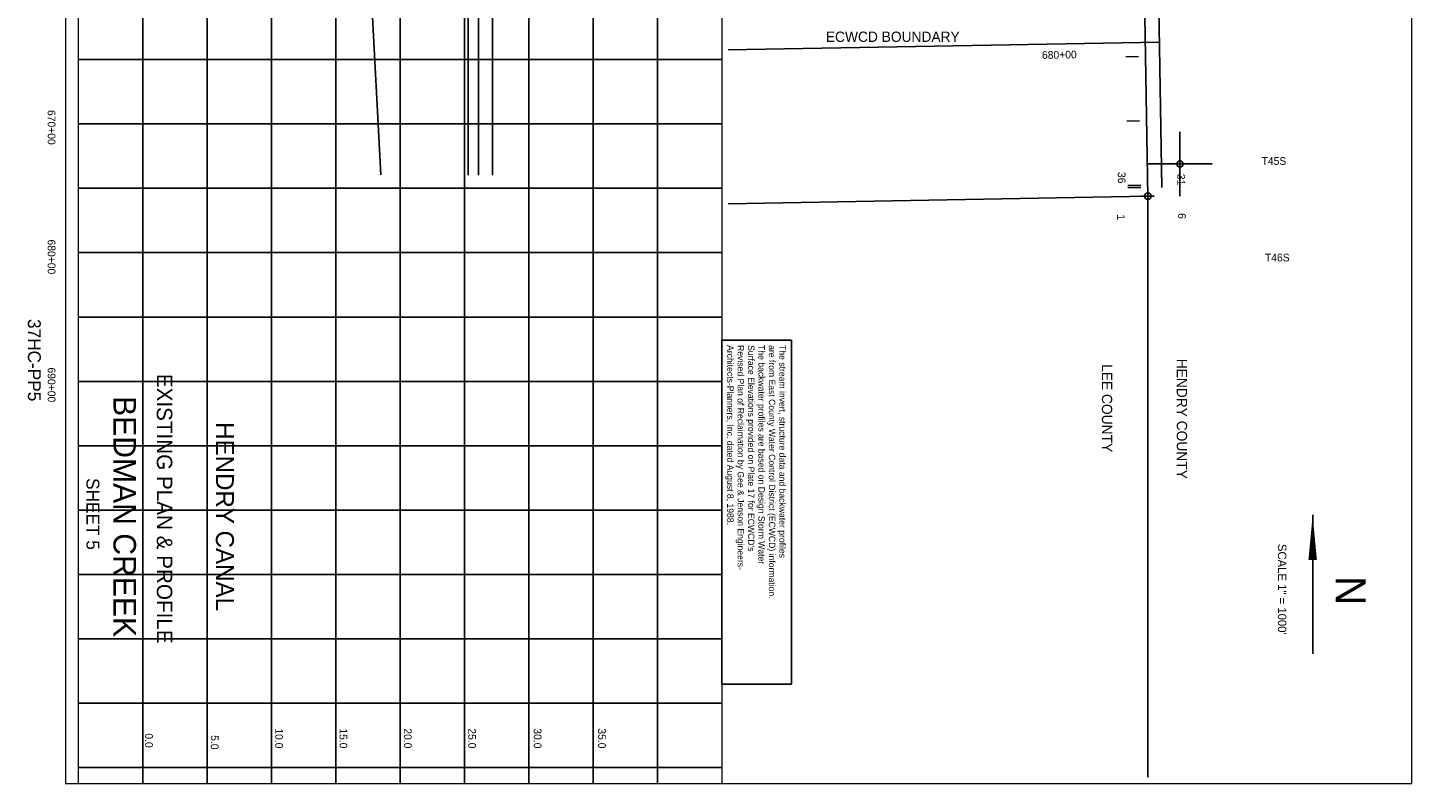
# Model space of a CAD drawing. Extents: x 306730 to 317490, y 788145 to 804155.
# Tile 1 of 2: x 306730 to 317490, y 788145 to 794022. Entities that reach past the tile are written whole.
import ezdxf
from ezdxf.enums import TextEntityAlignment as Align

# ---------------------------------------------------------------- set-up
doc = ezdxf.new("R2010")
doc.units = 0
doc.header["$LTSCALE"] = 800
doc.header["$PDMODE"] = 34
doc.header["$PDSIZE"] = 50
doc.linetypes.add('DASHED', pattern=[0])
doc.linetypes.add('PHANTOM', pattern=[0])
doc.layers.get('0').update_dxf_attribs({"linetype": 'CONTINUOUS'})
for name, color, linetype in [('100YRWSEL', 15, 'CONTINUOUS'), ('10YRWSEL', 15, 'CONTINUOUS'), ('25YRWSEL', 15, 'CONTINUOUS'), ('BORDER', 1, 'CONTINUOUS'), ('COUNTY', 11, 'PHANTOM'), ('ECWCD', 10, 'CONTINUOUS'), ('EG', 7, 'CONTINUOUS'), ('EXISTING', 7, 'CONTINUOUS'), ('GRID', 2, 'CONTINUOUS'), ('SEC', 2, 'CONTINUOUS'), ('STATIONS', 7, 'CONTINUOUS'), ('TEXT', 7, 'CONTINUOUS'), ('WSHEDS', 3, 'CONTINUOUS')]:
    doc.layers.add(name, color=color, linetype=linetype)

# ---------------------------------------------------------------- blocks, each defined once
blk = doc.blocks.new('TICK')
at = {"color": 0}
for points in [[(500, 0), (500, 1000)], [(0, 500), (1000, 500)]]:
    blk.add_lwpolyline(points, dxfattribs=at)
blk.add_point((500, 500), dxfattribs=at)
blk = doc.blocks.new('TNOTE')
at = {"layer": 'TEXT', "color": 0}
blk.add_lwpolyline([(0, 0), (0, 540), (2670, 540), (2670, 0)], close=True, dxfattribs=at)
for s, p in [('The stream invert, structure data and backwater profiles', (37, 446)), ('The backwater profiles are based on Design Storm Water ', (37, 284)), ('are from East County Water Control District (ECWCD) information.', (37, 365)), ("Surface Elevations provided on Plate 17 for ECWCD's", (37, 203)), ('Revised Plan of Reclaimation by Gee & Jenson Engineers-', (37, 122)), ('Architects-Planners, Inc. dated August 8, 1988.', (37, 41))]:
    blk.add_text(s, height=50, dxfattribs=at).set_placement(p)

msp = doc.modelspace()

# ---------------------------------------------------------------- linework, layer by layer
at = {"layer": '100YRWSEL', "color": 0}
msp.add_lwpolyline([(310320, 802275), (310323, 801778), (310343, 795728), (310343, 792878)], dxfattribs=at)
at = {"layer": '10YRWSEL', "color": 0}
msp.add_lwpolyline([(310131, 802275), (310133, 801778), (310153, 795728), (310153, 792878)], dxfattribs=at)
at = {"layer": '25YRWSEL', "color": 0}
msp.add_lwpolyline([(310211, 802275), (310213, 801778), (310233, 795728), (310233, 792878)], dxfattribs=at)
at = {"layer": 'BORDER', "color": 0, "const_width": 10}
msp.add_lwpolyline([(307025, 804150), (307025, 788150), (317485, 788150), (317485, 804150)], close=True, dxfattribs=at)
for points in [[(307125, 804150), (307125, 788150)], [(312125, 804150), (312125, 788150)]]:
    msp.add_lwpolyline(points, dxfattribs=at)
at = {"layer": 'COUNTY', "color": 0}
msp.add_lwpolyline([(315283, 804100), (315347, 797993), (315435, 792714), (315435, 788200)], dxfattribs=at)
at = {"layer": 'ECWCD', "color": 0}
msp.add_line((315525, 793911), (312175, 793851), dxfattribs=at)
at = {"layer": 'EG', "color": 0, "linetype": 'DASHED'}
msp.add_lwpolyline([(309363, 802275), (309363, 801780), (309325, 795730), (309475, 792880)], dxfattribs=at)
at = {"layer": 'GRID', "color": 0}
for points in [[(307625, 804150), (307625, 788150)], [(308125, 804150), (308125, 788150)], [(308625, 804150), (308625, 788150)], [(309125, 804150), (309125, 788150)], [(309625, 804150), (309625, 788150)], [(310125, 804150), (310125, 788150)], [(310625, 804150), (310625, 788150)], [(311125, 804150), (311125, 788150)], [(311625, 804150), (311625, 788150)], [(307125, 793775), (312125, 793775)], [(307125, 793275), (312125, 793275)], [(307125, 792775), (312125, 792775)], [(307125, 792275), (312125, 792275)], [(307125, 791775), (312125, 791775)], [(307125, 791275), (312125, 791275)], [(307125, 790775), (312125, 790775)], [(307125, 790275), (312125, 790275)], [(307125, 789775), (312125, 789775)], [(307125, 789275), (312125, 789275)], [(307125, 788775), (312125, 788775)], [(307125, 788275), (312125, 788275)]]:
    msp.add_lwpolyline(points, dxfattribs=at)
at = {"layer": 'SEC', "color": 0}
msp.add_point((315435, 792714), dxfattribs=at)
at = {"layer": 'STATIONS', "color": 0}
for p, q in [((315363, 793799), (315263, 793797)), ((315371, 793299), (315271, 793297)), ((315380, 792799), (315280, 792797)), ((315380, 792782), (315280, 792781))]:
    msp.add_line(p, q, dxfattribs=at)
at = {"layer": 'TEXT', "color": 0}
msp.add_line((316716, 790239), (316716, 789160), dxfattribs=at)
msp.add_lwpolyline([(316716, 790239, 0, 65.7, 0), (316716, 789887, 65.7, 65.7, 0)], format="xyseb", dxfattribs=at)
at = {"layer": 'WSHEDS', "color": 0}
for points in [[(315544, 792781), (315354, 804100)], [(312175, 792655), (315435, 792714)]]:
    msp.add_lwpolyline(points, dxfattribs=at)

# ---------------------------------------------------------------- block references
at = {"color": 0, "xscale": 0.5, "yscale": 0.5, "zscale": 0.5}
msp.add_blockref('TICK', (315435, 792714), dxfattribs=at)
at = {"layer": 'ECWCD', "color": 0, "rotation": 270}
msp.add_blockref('TNOTE', (312125, 791594), dxfattribs=at)

# ---------------------------------------------------------------- texts
at = {"layer": 'ECWCD', "color": 0}
msp.add_text('ECWCD BOUNDARY', height=80, dxfattribs=at).set_placement((312933, 793912))
at = {"layer": 'EXISTING', "color": 0}
for s, height, p in [('37HC-PP5', 100, (306732, 791440)), ('EXISTING PLAN & PROFILE', 120, (307734, 790286))]:
    msp.add_text(s, height=height, rotation=270, dxfattribs=at).set_placement(p, align=Align.CENTER)
at = {"layer": 'STATIONS', "color": 0}
msp.add_text('680+00', height=60, rotation=0.961, dxfattribs=at).set_placement((314748, 793782), align=Align.CENTER)
at = {"layer": 'TEXT', "color": 0}
for s, height, p in [('670+00', 60, (306886, 793248)), ('680+00', 60, (306886, 792242)), ('690+00', 60, (306886, 791248)), ('BEDMAN CREEK', 175, (307397, 790225)), ('HENDRY CANAL', 140, (308193, 790225)), ('SHEET 5', 100, (307187, 790245)), ('SCALE 1" = 1000\'', 65.73, (316446, 789660)), ('N', 235, (316894, 789649))]:
    msp.add_text(s, height=height, rotation=270, dxfattribs=at).set_placement(p, align=Align.CENTER)
for s, p in [('T45S', (316319, 792957)), ('T46S', (316345, 792207))]:
    msp.add_text(s, height=60, dxfattribs=at).set_placement(p)
for s, height, p in [('36', 60, (315202, 792902)), ('31', 60, (315664, 792887)), ('1', 60, (315196, 792573)), ('6', 60, (315671, 792582)), ('LEE COUNTY', 80, (315078, 791409)), ('HENDRY COUNTY', 80, (315660, 791451)), ('0.0', 60, (307643, 788541)), ('5.0', 60, (308154, 788527)), ('10.0', 60, (308654, 788580)), ('15.0', 60, (309154, 788580)), ('20.0', 60, (309654, 788580)), ('25.0', 60, (310154, 788580)), ('30.0', 60, (310663, 788580)), ('35.0', 60, (311163, 788580))]:
    msp.add_text(s, height=height, rotation=270, dxfattribs=at).set_placement(p)

doc.saveas('drawing.dxf')
